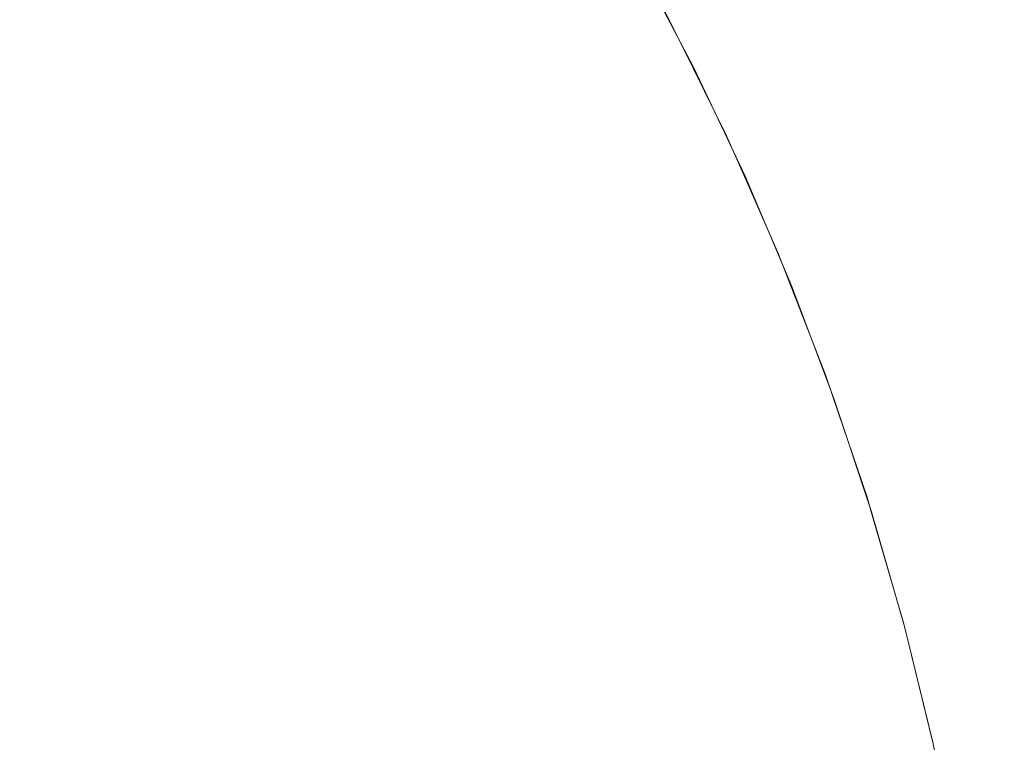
# Model space of a CAD drawing. Header units: centimetres. Extents: x -25.9 to 27.4, y -25.9 to -24.1.
# Tile 90 of 200: x -8.0618 to -8.0286, y -24.1382 to -24.1138. Entities that reach past the tile are written whole.
import ezdxf

# ---------------------------------------------------------------- set-up
doc = ezdxf.new("R2010")
doc.units = ezdxf.units.CM
doc.header["$LTSCALE"] = 2.54
doc.layers.add('Lucido design-1', color=7, linetype='Continuous')

# ---------------------------------------------------------------- blocks, each defined once
blk = doc.blocks.new('Gruppo-4-1')
at = {"color": 7, "linetype": 'Continuous', "lineweight": 9}
for points, invisible_edges in [([(-8.056564, -24.109587, 707.673012), (-8.054434, -24.112776, 707.673012), (-8.056146, -24.113866, 707.669447), (-8.058227, -24.110751, 707.669447)], 15), ([(-8.05005, -24.109983, 707.684181), (-8.047943, -24.113455, 707.684181), (-8.049312, -24.114245, 707.680385), (-8.051383, -24.110832, 707.680385)], 15), ([(-8.042272, -24.110181, 707.712216), (-8.040181, -24.113992, 707.712216), (-8.040568, -24.114194, 707.708102), (-8.04265, -24.110399, 707.708102)], 15), ([(-8.042041, -24.110048, 707.716349), (-8.039945, -24.113869, 707.716349), (-8.040181, -24.113992, 707.712216), (-8.042272, -24.110181, 707.712216)], 15), ([(-8.040929, -24.111877, 707.720708), (-8.03986, -24.113825, 707.720708), (-8.039945, -24.113869, 707.716349), (-8.042041, -24.110048, 707.716349)], 14), ([(-8.043174, -24.110702, 707.704012), (-8.041105, -24.114473, 707.704012), (-8.041792, -24.11483, 707.699955), (-8.043844, -24.111089, 707.699955)], 15), ([(-8.04265, -24.110399, 707.708102), (-8.040568, -24.114194, 707.708102), (-8.041105, -24.114473, 707.704012), (-8.043174, -24.110702, 707.704012)], 15), ([(-8.058227, -24.110751, 707.669447), (-8.056146, -24.113866, 707.669447), (-8.057978, -24.115034, 707.665973), (-8.060007, -24.111998, 707.665973)], 15), ([(-8.051383, -24.110832, 707.680385), (-8.049312, -24.114245, 707.680385), (-8.050813, -24.115112, 707.676659), (-8.052845, -24.111764, 707.676659)], 15), ([(-25.828561, -24.111134, 708.407956), (-25.828561, -24.113834, 708.409393), (27.271439, -24.113834, 708.409393), (27.271439, -24.111134, 708.407956)], 10), ([(-8.043844, -24.111089, 707.699955), (-8.041792, -24.11483, 707.699955), (-8.042625, -24.115264, 707.695937), (-8.044658, -24.111558, 707.695937)], 15), ([(-8.044658, -24.111558, 707.695937), (-8.042625, -24.115264, 707.695937), (-8.043604, -24.115774, 707.691964), (-8.045614, -24.11211, 707.691964)], 15), ([(-8.060007, -24.111998, 707.665973), (-8.057978, -24.115034, 707.665973), (-8.059927, -24.116275, 707.662593), (-8.0619, -24.113323, 707.662593)], 15), ([(-8.052845, -24.111764, 707.676659), (-8.050813, -24.115112, 707.676659), (-8.052445, -24.116054, 707.673012), (-8.054434, -24.112776, 707.673012)], 15), ([(-8.040908, -24.111866, 707.920708), (-8.039032, -24.115452, 707.920708), (-8.03986, -24.113825, 707.720708)], 10), ([(-8.040908, -24.111866, 707.920708), (-8.040801, -24.111866, 707.925609), (-8.038927, -24.115452, 707.925527), (-8.039032, -24.115452, 707.920708)], 7), ([(-8.040801, -24.111866, 707.925609), (-8.040481, -24.111866, 707.9305), (-8.038612, -24.115452, 707.930337), (-8.038927, -24.115452, 707.925527)], 15), ([(-8.040481, -24.111866, 707.9305), (-8.039947, -24.111866, 707.935373), (-8.038087, -24.115452, 707.935128), (-8.038612, -24.115452, 707.930337)], 15), ([(-8.039947, -24.111866, 707.935373), (-8.039201, -24.111866, 707.940217), (-8.037354, -24.115452, 707.939892), (-8.038087, -24.115452, 707.935128)], 15), ([(-8.039201, -24.111866, 707.940217), (-8.038245, -24.111866, 707.945025), (-8.036414, -24.115452, 707.944619), (-8.037354, -24.115452, 707.939892)], 15), ([(-8.038245, -24.111866, 707.945025), (-8.03708, -24.111866, 707.949786), (-8.035268, -24.115452, 707.9493), (-8.036414, -24.115452, 707.944619)], 15), ([(-8.03708, -24.111866, 707.949786), (-8.035708, -24.111866, 707.954492), (-8.033919, -24.115452, 707.953928), (-8.035268, -24.115452, 707.9493)], 15), ([(-8.035708, -24.111866, 707.954492), (-8.034133, -24.111866, 707.959133), (-8.03237, -24.115452, 707.958492), (-8.033919, -24.115452, 707.953928)], 15), ([(-8.034133, -24.111866, 707.959133), (-8.032356, -24.111866, 707.963702), (-8.030623, -24.115452, 707.962984), (-8.03237, -24.115452, 707.958492)], 15), ([(-8.032356, -24.111866, 707.963702), (-8.030382, -24.111866, 707.968188), (-8.028682, -24.115452, 707.967396), (-8.030623, -24.115452, 707.962984)], 15), ([(-8.030382, -24.111866, 707.968188), (-8.028214, -24.111866, 707.972584), (-8.02655, -24.115452, 707.971718), (-8.028682, -24.115452, 707.967396)], 15), ([(-8.045614, -24.11211, 707.691964), (-8.043604, -24.115774, 707.691964), (-8.044726, -24.116358, 707.688043), (-8.046709, -24.112743, 707.688043)], 15), ([(-8.054434, -24.112776, 707.673012), (-8.052445, -24.116054, 707.673012), (-8.054203, -24.117069, 707.669447), (-8.056146, -24.113866, 707.669447)], 15), ([(-8.046709, -24.112743, 707.688043), (-8.044726, -24.116358, 707.688043), (-8.045989, -24.117016, 707.684181), (-8.047943, -24.113455, 707.684181)], 15), ([(-8.0619, -24.113323, 707.662593), (-8.059927, -24.116275, 707.662593), (-8.061989, -24.117589, 707.659313), (-8.063902, -24.114725, 707.659313)], 15), ([(-8.047943, -24.113455, 707.684181), (-8.045989, -24.117016, 707.684181), (-8.047391, -24.117746, 707.680385), (-8.049312, -24.114245, 707.680385)], 15), ([(27.271439, -24.114889, 708.409955), (27.271439, -24.113834, 708.409393), (-25.828561, -24.113834, 708.409393), (-25.828561, -24.114889, 708.409955)], 10), ([(-8.056146, -24.113866, 707.669447), (-8.054203, -24.117069, 707.669447), (-8.056084, -24.118155, 707.665973), (-8.057978, -24.115034, 707.665973)], 15), ([(-8.040181, -24.113992, 707.712216), (-8.038258, -24.117891, 707.712216), (-8.038654, -24.118075, 707.708102), (-8.040568, -24.114194, 707.708102)], 15), ([(-8.039945, -24.113869, 707.716349), (-8.038017, -24.117778, 707.716349), (-8.038258, -24.117891, 707.712216), (-8.040181, -24.113992, 707.712216)], 15), ([(-8.039945, -24.113869, 707.716349), (-8.03986, -24.113825, 707.720708), (-8.039053, -24.115462, 707.720708)], 9), ([(-8.039053, -24.115462, 707.720708), (-8.037931, -24.117738, 707.720708), (-8.038017, -24.117778, 707.716349), (-8.039945, -24.113869, 707.716349)], 14), ([(-8.039032, -24.115452, 707.920708), (-8.039053, -24.115462, 707.720708), (-8.03986, -24.113825, 707.720708)], 9), ([(-8.049312, -24.114245, 707.680385), (-8.047391, -24.117746, 707.680385), (-8.048929, -24.118546, 707.676659), (-8.050813, -24.115112, 707.676659)], 15), ([(-8.040568, -24.114194, 707.708102), (-8.038654, -24.118075, 707.708102), (-8.039203, -24.118331, 707.704012), (-8.041105, -24.114473, 707.704012)], 15), ([(-8.041105, -24.114473, 707.704012), (-8.039203, -24.118331, 707.704012), (-8.039904, -24.118658, 707.699955), (-8.041792, -24.11483, 707.699955)], 15), ([(-25.828561, -24.114889, 708.409955), (-25.828561, -24.117746, 708.411324), (27.271439, -24.117746, 708.411324), (27.271439, -24.114889, 708.409955)], 10), ([(-8.041792, -24.11483, 707.699955), (-8.039904, -24.118658, 707.699955), (-8.040755, -24.119055, 707.695937), (-8.042625, -24.115264, 707.695937)], 15), ([(-8.057978, -24.115034, 707.665973), (-8.056084, -24.118155, 707.665973), (-8.058085, -24.119311, 707.662593), (-8.059927, -24.116275, 707.662593)], 15), ([(-8.050813, -24.115112, 707.676659), (-8.048929, -24.118546, 707.676659), (-8.0506, -24.119416, 707.673012), (-8.052445, -24.116054, 707.673012)], 15), ([(-8.042625, -24.115264, 707.695937), (-8.040755, -24.119055, 707.695937), (-8.041756, -24.119522, 707.691964), (-8.043604, -24.115774, 707.691964)], 15), ([(-8.037931, -24.117738, 707.720708), (-8.039053, -24.115462, 707.720708), (-8.039032, -24.115452, 707.920708)], 10), ([(-8.039032, -24.115452, 707.920708), (-8.037305, -24.119106, 707.920708), (-8.037931, -24.117738, 707.720708)], 10), ([(-8.039032, -24.115452, 707.920708), (-8.038927, -24.115452, 707.925527), (-8.037202, -24.119106, 707.925452), (-8.037305, -24.119106, 707.920708)], 7), ([(-8.038927, -24.115452, 707.925527), (-8.038612, -24.115452, 707.930337), (-8.036891, -24.119106, 707.930186), (-8.037202, -24.119106, 707.925452)], 15), ([(-8.038612, -24.115452, 707.930337), (-8.038087, -24.115452, 707.935128), (-8.036375, -24.119106, 707.934902), (-8.036891, -24.119106, 707.930186)], 15), ([(-8.038087, -24.115452, 707.935128), (-8.037354, -24.115452, 707.939892), (-8.035653, -24.119106, 707.939592), (-8.036375, -24.119106, 707.934902)], 15), ([(-8.037354, -24.115452, 707.939892), (-8.036414, -24.115452, 707.944619), (-8.034728, -24.119106, 707.944245), (-8.035653, -24.119106, 707.939592)], 15), ([(-8.036414, -24.115452, 707.944619), (-8.035268, -24.115452, 707.9493), (-8.0336, -24.119106, 707.948853), (-8.034728, -24.119106, 707.944245)], 15), ([(-8.035268, -24.115452, 707.9493), (-8.033919, -24.115452, 707.953928), (-8.032272, -24.119106, 707.953408), (-8.0336, -24.119106, 707.948853)], 15), ([(-8.033919, -24.115452, 707.953928), (-8.03237, -24.115452, 707.958492), (-8.030747, -24.119106, 707.957901), (-8.032272, -24.119106, 707.953408)], 15), ([(-8.03237, -24.115452, 707.958492), (-8.030623, -24.115452, 707.962984), (-8.029028, -24.119106, 707.962323), (-8.030747, -24.119106, 707.957901)], 15), ([(-8.030623, -24.115452, 707.962984), (-8.028682, -24.115452, 707.967396), (-8.027117, -24.119106, 707.966666), (-8.029028, -24.119106, 707.962323)], 15), ([(-8.028682, -24.115452, 707.967396), (-8.02655, -24.115452, 707.971718), (-8.025018, -24.119106, 707.970921), (-8.027117, -24.119106, 707.966666)], 15), ([(-8.043604, -24.115774, 707.691964), (-8.041756, -24.119522, 707.691964), (-8.042902, -24.120056, 707.688043), (-8.044726, -24.116358, 707.688043)], 15), ([(-8.059927, -24.116275, 707.662593), (-8.058085, -24.119311, 707.662593), (-8.060203, -24.120533, 707.659313), (-8.061989, -24.117589, 707.659313)], 15), ([(-8.052445, -24.116054, 707.673012), (-8.0506, -24.119416, 707.673012), (-8.052401, -24.120353, 707.669447), (-8.054203, -24.117069, 707.669447)], 15), ([(-8.044726, -24.116358, 707.688043), (-8.042902, -24.120056, 707.688043), (-8.044193, -24.120658, 707.684181), (-8.045989, -24.117016, 707.684181)], 15), ([(-8.054203, -24.117069, 707.669447), (-8.052401, -24.120353, 707.669447), (-8.054328, -24.121356, 707.665973), (-8.056084, -24.118155, 707.665973)], 15), ([(-8.045989, -24.117016, 707.684181), (-8.044193, -24.120658, 707.684181), (-8.045626, -24.121326, 707.680385), (-8.047391, -24.117746, 707.680385)], 15), ([(-8.061989, -24.117589, 707.659313), (-8.060203, -24.120533, 707.659313), (-8.062432, -24.12182, 707.656139), (-8.064161, -24.118972, 707.656139)], 15), ([(27.271439, -24.118732, 708.411796), (27.271439, -24.117746, 708.411324), (-25.828561, -24.117746, 708.411324), (-25.828561, -24.118732, 708.411796)], 10), ([(-8.047391, -24.117746, 707.680385), (-8.045626, -24.121326, 707.680385), (-8.047197, -24.122059, 707.676659), (-8.048929, -24.118546, 707.676659)], 15), ([(-8.038258, -24.117891, 707.712216), (-8.036507, -24.12187, 707.712216), (-8.036911, -24.122037, 707.708102), (-8.038654, -24.118075, 707.708102)], 15), ([(-8.038017, -24.117778, 707.716349), (-8.036261, -24.121768, 707.716349), (-8.036507, -24.12187, 707.712216), (-8.038258, -24.117891, 707.712216)], 15), ([(-8.038017, -24.117778, 707.716349), (-8.037931, -24.117738, 707.720708), (-8.037325, -24.119115, 707.720708)], 9), ([(-8.037325, -24.119115, 707.720708), (-8.036173, -24.121732, 707.720708), (-8.036261, -24.121768, 707.716349), (-8.038017, -24.117778, 707.716349)], 14), ([(-8.037305, -24.119106, 707.920708), (-8.037325, -24.119115, 707.720708), (-8.037931, -24.117738, 707.720708)], 9), ([(-8.056084, -24.118155, 707.665973), (-8.054328, -24.121356, 707.665973), (-8.056377, -24.122423, 707.662593), (-8.058085, -24.119311, 707.662593)], 15), ([(-8.039203, -24.118331, 707.704012), (-8.03747, -24.122269, 707.704012), (-8.038185, -24.122565, 707.699955), (-8.039904, -24.118658, 707.699955)], 15), ([(-8.038654, -24.118075, 707.708102), (-8.036911, -24.122037, 707.708102), (-8.03747, -24.122269, 707.704012), (-8.039203, -24.118331, 707.704012)], 15), ([(-8.048929, -24.118546, 707.676659), (-8.047197, -24.122059, 707.676659), (-8.048904, -24.122855, 707.673012), (-8.0506, -24.119416, 707.673012)], 15), ([(-8.039904, -24.118658, 707.699955), (-8.038185, -24.122565, 707.699955), (-8.039053, -24.122924, 707.695937), (-8.040755, -24.119055, 707.695937)], 15), ([(-25.828561, -24.118732, 708.411796), (-25.828561, -24.121738, 708.413081), (27.271439, -24.121738, 708.413081), (27.271439, -24.118732, 708.411796)], 10), ([(-8.058085, -24.119311, 707.662593), (-8.056377, -24.122423, 707.662593), (-8.058546, -24.123552, 707.659313), (-8.060203, -24.120533, 707.659313)], 15), ([(-8.040755, -24.119055, 707.695937), (-8.039053, -24.122924, 707.695937), (-8.040073, -24.123347, 707.691964), (-8.041756, -24.119522, 707.691964)], 15), ([(-8.036173, -24.121732, 707.720708), (-8.037325, -24.119115, 707.720708), (-8.037305, -24.119106, 707.920708)], 10), ([(-8.037305, -24.119106, 707.920708), (-8.035729, -24.122823, 707.920708), (-8.036173, -24.121732, 707.720708)], 10), ([(-8.037305, -24.119106, 707.920708), (-8.037202, -24.119106, 707.925452), (-8.035627, -24.122823, 707.925383), (-8.035729, -24.122823, 707.920708)], 7), ([(-8.037202, -24.119106, 707.925452), (-8.036891, -24.119106, 707.930186), (-8.035321, -24.122823, 707.930049), (-8.035627, -24.122823, 707.925383)], 15), ([(-8.036891, -24.119106, 707.930186), (-8.036375, -24.119106, 707.934902), (-8.034812, -24.122823, 707.934697), (-8.035321, -24.122823, 707.930049)], 15), ([(-8.036375, -24.119106, 707.934902), (-8.035653, -24.119106, 707.939592), (-8.034101, -24.122823, 707.939318), (-8.034812, -24.122823, 707.934697)], 15), ([(-8.035653, -24.119106, 707.939592), (-8.034728, -24.119106, 707.944245), (-8.033189, -24.122823, 707.943904), (-8.034101, -24.122823, 707.939318)], 15), ([(-8.034728, -24.119106, 707.944245), (-8.0336, -24.119106, 707.948853), (-8.032077, -24.122823, 707.948445), (-8.033189, -24.122823, 707.943904)], 15), ([(-8.0336, -24.119106, 707.948853), (-8.032272, -24.119106, 707.953408), (-8.030769, -24.122823, 707.952934), (-8.032077, -24.122823, 707.948445)], 15), ([(-8.032272, -24.119106, 707.953408), (-8.030747, -24.119106, 707.957901), (-8.029266, -24.122823, 707.957362), (-8.030769, -24.122823, 707.952934)], 15), ([(-8.030747, -24.119106, 707.957901), (-8.029028, -24.119106, 707.962323), (-8.027571, -24.122823, 707.96172), (-8.029266, -24.122823, 707.957362)], 15), ([(-8.029028, -24.119106, 707.962323), (-8.027117, -24.119106, 707.966666), (-8.025688, -24.122823, 707.965999), (-8.027571, -24.122823, 707.96172)], 15), ([(-8.0506, -24.119416, 707.673012), (-8.048904, -24.122855, 707.673012), (-8.050744, -24.123713, 707.669447), (-8.052401, -24.120353, 707.669447)], 15), ([(-8.041756, -24.119522, 707.691964), (-8.040073, -24.123347, 707.691964), (-8.041241, -24.123831, 707.688043), (-8.042902, -24.120056, 707.688043)], 15), ([(-8.042902, -24.120056, 707.688043), (-8.041241, -24.123831, 707.688043), (-8.042557, -24.124376, 707.684181), (-8.044193, -24.120658, 707.684181)], 15), ([(-8.060203, -24.120533, 707.659313), (-8.058546, -24.123552, 707.659313), (-8.06083, -24.124741, 707.656139), (-8.062432, -24.12182, 707.656139)], 15), ([(-8.052401, -24.120353, 707.669447), (-8.050744, -24.123713, 707.669447), (-8.052713, -24.124631, 707.665973), (-8.054328, -24.121356, 707.665973)], 15), ([(-8.044193, -24.120658, 707.684181), (-8.042557, -24.124376, 707.684181), (-8.044018, -24.124981, 707.680385), (-8.045626, -24.121326, 707.680385)], 15), ([(-8.045626, -24.121326, 707.680385), (-8.044018, -24.124981, 707.680385), (-8.045619, -24.125644, 707.676659), (-8.047197, -24.122059, 707.676659)], 15), ([(-8.054328, -24.121356, 707.665973), (-8.052713, -24.124631, 707.665973), (-8.054807, -24.125608, 707.662593), (-8.056377, -24.122423, 707.662593)], 15), ([(27.271439, -24.122654, 708.413473), (27.271439, -24.121738, 708.413081), (-25.828561, -24.121738, 708.413081), (-25.828561, -24.122654, 708.413473)], 10), ([(-8.062432, -24.12182, 707.656139), (-8.06083, -24.124741, 707.656139), (-8.063224, -24.125988, 707.653075), (-8.06477, -24.12317, 707.653075)], 15), ([(-8.036507, -24.12187, 707.712216), (-8.034932, -24.125922, 707.712216), (-8.035342, -24.126071, 707.708102), (-8.036911, -24.122037, 707.708102)], 15), ([(-8.036261, -24.121768, 707.716349), (-8.034682, -24.125831, 707.716349), (-8.034932, -24.125922, 707.712216), (-8.036507, -24.12187, 707.712216)], 15), ([(-8.036261, -24.121768, 707.716349), (-8.036173, -24.121732, 707.720708), (-8.035746, -24.12283, 707.720708)], 9), ([(-8.035746, -24.12283, 707.720708), (-8.034592, -24.125798, 707.720708), (-8.034682, -24.125831, 707.716349), (-8.036261, -24.121768, 707.716349)], 14), ([(-8.035729, -24.122823, 707.920708), (-8.035746, -24.12283, 707.720708), (-8.036173, -24.121732, 707.720708)], 9), ([(-8.047197, -24.122059, 707.676659), (-8.045619, -24.125644, 707.676659), (-8.04736, -24.126365, 707.673012), (-8.048904, -24.122855, 707.673012)], 15), ([(-8.03747, -24.122269, 707.704012), (-8.035911, -24.126278, 707.704012), (-8.036638, -24.126543, 707.699955), (-8.038185, -24.122565, 707.699955)], 15), ([(-8.036911, -24.122037, 707.708102), (-8.035342, -24.126071, 707.708102), (-8.035911, -24.126278, 707.704012), (-8.03747, -24.122269, 707.704012)], 15), ([(-25.828561, -24.122654, 708.413473), (-25.828561, -24.125803, 708.414663), (27.271439, -24.125803, 708.414663), (27.271439, -24.122654, 708.413473)], 10), ([(-8.056377, -24.122423, 707.662593), (-8.054807, -24.125608, 707.662593), (-8.057023, -24.126641, 707.659313), (-8.058546, -24.123552, 707.659313)], 15), ([(-8.038185, -24.122565, 707.699955), (-8.036638, -24.126543, 707.699955), (-8.037521, -24.126864, 707.695937), (-8.039053, -24.122924, 707.695937)], 15), ([(-8.048904, -24.122855, 707.673012), (-8.04736, -24.126365, 707.673012), (-8.049235, -24.127142, 707.669447), (-8.050744, -24.123713, 707.669447)], 15), ([(-8.039053, -24.122924, 707.695937), (-8.037521, -24.126864, 707.695937), (-8.038558, -24.127241, 707.691964), (-8.040073, -24.123347, 707.691964)], 15), ([(-8.034592, -24.125798, 707.720708), (-8.035746, -24.12283, 707.720708), (-8.035729, -24.122823, 707.920708)], 10), ([(-8.034592, -24.125798, 707.720708), (-8.035729, -24.122823, 707.920708), (-8.034305, -24.126597, 707.920708)], 9), ([(-8.035729, -24.122823, 707.920708), (-8.035627, -24.122823, 707.925383), (-8.034205, -24.126597, 707.925321), (-8.034305, -24.126597, 707.920708)], 7), ([(-8.035627, -24.122823, 707.925383), (-8.035321, -24.122823, 707.930049), (-8.033903, -24.126597, 707.929925), (-8.034205, -24.126597, 707.925321)], 15), ([(-8.035321, -24.122823, 707.930049), (-8.034812, -24.122823, 707.934697), (-8.033401, -24.126597, 707.934511), (-8.033903, -24.126597, 707.929925)], 15), ([(-8.034812, -24.122823, 707.934697), (-8.034101, -24.122823, 707.939318), (-8.032699, -24.126597, 707.939071), (-8.033401, -24.126597, 707.934511)], 15), ([(-8.034101, -24.122823, 707.939318), (-8.033189, -24.122823, 707.943904), (-8.031799, -24.126597, 707.943596), (-8.032699, -24.126597, 707.939071)], 15), ([(-8.033189, -24.122823, 707.943904), (-8.032077, -24.122823, 707.948445), (-8.030702, -24.126597, 707.948077), (-8.031799, -24.126597, 707.943596)], 15), ([(-8.032077, -24.122823, 707.948445), (-8.030769, -24.122823, 707.952934), (-8.029411, -24.126597, 707.952506), (-8.030702, -24.126597, 707.948077)], 15), ([(-8.030769, -24.122823, 707.952934), (-8.029266, -24.122823, 707.957362), (-8.027928, -24.126597, 707.956875), (-8.029411, -24.126597, 707.952506)], 15), ([(-8.029266, -24.122823, 707.957362), (-8.027571, -24.122823, 707.96172), (-8.026256, -24.126597, 707.961175), (-8.027928, -24.126597, 707.956875)], 15), ([(-8.058546, -24.123552, 707.659313), (-8.057023, -24.126641, 707.659313), (-8.059356, -24.127729, 707.656139), (-8.06083, -24.124741, 707.656139)], 15), ([(-8.040073, -24.123347, 707.691964), (-8.038558, -24.127241, 707.691964), (-8.039747, -24.127674, 707.688043), (-8.041241, -24.123831, 707.688043)], 15), ([(-8.050744, -24.123713, 707.669447), (-8.049235, -24.127142, 707.669447), (-8.051242, -24.127973, 707.665973), (-8.052713, -24.124631, 707.665973)], 15), ([(-8.041241, -24.123831, 707.688043), (-8.039747, -24.127674, 707.688043), (-8.041085, -24.128161, 707.684181), (-8.042557, -24.124376, 707.684181)], 15), ([(-8.052713, -24.124631, 707.665973), (-8.051242, -24.127973, 707.665973), (-8.053377, -24.128858, 707.662593), (-8.054807, -24.125608, 707.662593)], 15), ([(-8.042557, -24.124376, 707.684181), (-8.041085, -24.128161, 707.684181), (-8.042571, -24.128702, 707.680385), (-8.044018, -24.124981, 707.680385)], 15), ([(-8.06083, -24.124741, 707.656139), (-8.059356, -24.127729, 707.656139), (-8.061803, -24.12887, 707.653075), (-8.063224, -24.125988, 707.653075)], 15), ([(-8.044018, -24.124981, 707.680385), (-8.042571, -24.128702, 707.680385), (-8.0442, -24.129295, 707.676659), (-8.045619, -24.125644, 707.676659)], 15), ([(-8.054807, -24.125608, 707.662593), (-8.053377, -24.128858, 707.662593), (-8.055636, -24.129793, 707.659313), (-8.057023, -24.126641, 707.659313)], 15), ([(27.271439, -24.12665, 708.414984), (27.271439, -24.125803, 708.414663), (-25.828561, -24.125803, 708.414663), (-25.828561, -24.12665, 708.414984)], 10), ([(-8.045619, -24.125644, 707.676659), (-8.0442, -24.129295, 707.676659), (-8.04597, -24.129939, 707.673012), (-8.04736, -24.126365, 707.673012)], 15), ([(-8.034932, -24.125922, 707.712216), (-8.033534, -24.130038, 707.712216), (-8.033951, -24.130169, 707.708102), (-8.035342, -24.126071, 707.708102)], 15), ([(-8.034682, -24.125831, 707.716349), (-8.03328, -24.129958, 707.716349), (-8.033534, -24.130038, 707.712216), (-8.034932, -24.125922, 707.712216)], 15), ([(-8.034682, -24.125831, 707.716349), (-8.034592, -24.125798, 707.720708), (-8.034319, -24.126602, 707.720708)], 9), ([(-8.034319, -24.126602, 707.720708), (-8.03319, -24.129929, 707.720708), (-8.03328, -24.129958, 707.716349), (-8.034682, -24.125831, 707.716349)], 14), ([(-8.034305, -24.126597, 707.920708), (-8.034319, -24.126602, 707.720708), (-8.034592, -24.125798, 707.720708)], 9), ([(-8.035911, -24.126278, 707.704012), (-8.034528, -24.130352, 707.704012), (-8.035266, -24.130584, 707.699955), (-8.036638, -24.126543, 707.699955)], 15), ([(-8.035342, -24.126071, 707.708102), (-8.033951, -24.130169, 707.708102), (-8.034528, -24.130352, 707.704012), (-8.035911, -24.126278, 707.704012)], 15), ([(-8.04736, -24.126365, 707.673012), (-8.04597, -24.129939, 707.673012), (-8.047877, -24.130633, 707.669447), (-8.049235, -24.127142, 707.669447)], 15), ([(-8.036638, -24.126543, 707.699955), (-8.035266, -24.130584, 707.699955), (-8.036162, -24.130867, 707.695937), (-8.037521, -24.126864, 707.695937)], 15), ([(-8.03319, -24.129929, 707.720708), (-8.034319, -24.126602, 707.720708), (-8.034305, -24.126597, 707.920708)], 10), ([(-8.03319, -24.129929, 707.720708), (-8.034305, -24.126597, 707.920708), (-8.033036, -24.13042, 707.920708)], 9), ([(-8.034305, -24.126597, 707.920708), (-8.034205, -24.126597, 707.925321), (-8.032937, -24.13042, 707.925266), (-8.033036, -24.13042, 707.920708)], 7), ([(-8.034205, -24.126597, 707.925321), (-8.033903, -24.126597, 707.929925), (-8.032639, -24.13042, 707.929814), (-8.032937, -24.13042, 707.925266)], 15), ([(-8.033903, -24.126597, 707.929925), (-8.033401, -24.126597, 707.934511), (-8.032143, -24.13042, 707.934345), (-8.032639, -24.13042, 707.929814)], 15), ([(-8.033401, -24.126597, 707.934511), (-8.032699, -24.126597, 707.939071), (-8.031449, -24.13042, 707.93885), (-8.032143, -24.13042, 707.934345)], 15), ([(-8.032699, -24.126597, 707.939071), (-8.031799, -24.126597, 707.943596), (-8.03056, -24.13042, 707.943321), (-8.031449, -24.13042, 707.93885)], 15), ([(-8.031799, -24.126597, 707.943596), (-8.030702, -24.126597, 707.948077), (-8.029477, -24.13042, 707.947749), (-8.03056, -24.13042, 707.943321)], 15), ([(-8.030702, -24.126597, 707.948077), (-8.029411, -24.126597, 707.952506), (-8.028201, -24.13042, 707.952125), (-8.029477, -24.13042, 707.947749)], 15), ([(-8.029411, -24.126597, 707.952506), (-8.027928, -24.126597, 707.956875), (-8.026736, -24.13042, 707.956441), (-8.028201, -24.13042, 707.952125)], 15), ([(-25.828561, -24.12665, 708.414984), (-25.828561, -24.129934, 708.416067), (27.271439, -24.129934, 708.416067), (27.271439, -24.12665, 708.414984)], 10), ([(-8.057023, -24.126641, 707.659313), (-8.055636, -24.129793, 707.659313), (-8.058015, -24.130779, 707.656139), (-8.059356, -24.127729, 707.656139)], 15), ([(-8.037521, -24.126864, 707.695937), (-8.036162, -24.130867, 707.695937), (-8.037215, -24.131198, 707.691964), (-8.038558, -24.127241, 707.691964)], 15), ([(-8.049235, -24.127142, 707.669447), (-8.047877, -24.130633, 707.669447), (-8.049919, -24.131376, 707.665973), (-8.051242, -24.127973, 707.665973)], 15), ([(-8.038558, -24.127241, 707.691964), (-8.037215, -24.131198, 707.691964), (-8.038421, -24.131579, 707.688043), (-8.039747, -24.127674, 707.688043)], 15), ([(-8.059356, -24.127729, 707.656139), (-8.058015, -24.130779, 707.656139), (-8.060509, -24.131812, 707.653075), (-8.061803, -24.12887, 707.653075)], 15), ([(-8.039747, -24.127674, 707.688043), (-8.038421, -24.131579, 707.688043), (-8.03978, -24.132007, 707.684181), (-8.041085, -24.128161, 707.684181)], 15), ([(-8.051242, -24.127973, 707.665973), (-8.049919, -24.131376, 707.665973), (-8.05209, -24.132167, 707.662593), (-8.053377, -24.128858, 707.662593)], 15), ([(-8.041085, -24.128161, 707.684181), (-8.03978, -24.132007, 707.684181), (-8.041287, -24.132483, 707.680385), (-8.042571, -24.128702, 707.680385)], 15), ([(-8.061803, -24.12887, 707.653075), (-8.060509, -24.131812, 707.653075), (-8.063114, -24.132891, 707.650127), (-8.064358, -24.130062, 707.650127)], 15), ([(-8.053377, -24.128858, 707.662593), (-8.05209, -24.132167, 707.662593), (-8.054388, -24.133003, 707.659313), (-8.055636, -24.129793, 707.659313)], 15), ([(-8.042571, -24.128702, 707.680385), (-8.041287, -24.132483, 707.680385), (-8.042941, -24.133004, 707.676659), (-8.0442, -24.129295, 707.676659)], 15), ([(-8.0442, -24.129295, 707.676659), (-8.042941, -24.133004, 707.676659), (-8.044737, -24.13357, 707.673012), (-8.04597, -24.129939, 707.673012)], 15), ([(27.271439, -24.130713, 708.416324), (27.271439, -24.129934, 708.416067), (-25.828561, -24.129934, 708.416067), (-25.828561, -24.130713, 708.416324)], 10), ([(-8.055636, -24.129793, 707.659313), (-8.054388, -24.133003, 707.659313), (-8.056807, -24.133884, 707.656139), (-8.058015, -24.130779, 707.656139)], 15), ([(-8.04597, -24.129939, 707.673012), (-8.044737, -24.13357, 707.673012), (-8.046673, -24.134181, 707.669447), (-8.047877, -24.130633, 707.669447)], 15), ([(-8.03328, -24.129958, 707.716349), (-8.032061, -24.134143, 707.716349), (-8.032318, -24.134212, 707.712216), (-8.033534, -24.130038, 707.712216)], 15), ([(-8.03328, -24.129958, 707.716349), (-8.03319, -24.129929, 707.720708), (-8.033046, -24.130423, 707.720708)], 9), ([(-8.033046, -24.130423, 707.720708), (-8.031969, -24.134118, 707.720708), (-8.032061, -24.134143, 707.716349), (-8.03328, -24.129958, 707.716349)], 14), ([(-8.033036, -24.13042, 707.920708), (-8.033046, -24.130423, 707.720708), (-8.03319, -24.129929, 707.720708)], 9), ([(-8.033951, -24.130169, 707.708102), (-8.032739, -24.134325, 707.708102), (-8.033325, -24.134481, 707.704012), (-8.034528, -24.130352, 707.704012)], 15), ([(-8.033534, -24.130038, 707.712216), (-8.032318, -24.134212, 707.712216), (-8.032739, -24.134325, 707.708102), (-8.033951, -24.130169, 707.708102)], 15), ([(-8.035266, -24.130584, 707.699955), (-8.034072, -24.134682, 707.699955), (-8.034979, -24.134925, 707.695937), (-8.036162, -24.130867, 707.695937)], 15), ([(-8.034528, -24.130352, 707.704012), (-8.033325, -24.134481, 707.704012), (-8.034072, -24.134682, 707.699955), (-8.035266, -24.130584, 707.699955)], 15), ([(-8.031969, -24.134118, 707.720708), (-8.033046, -24.130423, 707.720708), (-8.033036, -24.13042, 707.920708)], 10), ([(-8.033036, -24.13042, 707.920708), (-8.031924, -24.134287, 707.920708), (-8.031927, -24.134287, 707.720708), (-8.031969, -24.134118, 707.720708)], 10), ([(-8.033036, -24.13042, 707.920708), (-8.032937, -24.13042, 707.925266), (-8.031825, -24.134287, 707.925217), (-8.031924, -24.134287, 707.920708)], 7), ([(-8.032937, -24.13042, 707.925266), (-8.032639, -24.13042, 707.929814), (-8.031531, -24.134287, 707.929717), (-8.031825, -24.134287, 707.925217)], 15), ([(-8.032639, -24.13042, 707.929814), (-8.032143, -24.13042, 707.934345), (-8.03104, -24.134287, 707.9342), (-8.031531, -24.134287, 707.929717)], 15), ([(-8.032143, -24.13042, 707.934345), (-8.031449, -24.13042, 707.93885), (-8.030354, -24.134287, 707.938657), (-8.03104, -24.134287, 707.9342)], 15), ([(-8.031449, -24.13042, 707.93885), (-8.03056, -24.13042, 707.943321), (-8.029474, -24.134287, 707.94308), (-8.030354, -24.134287, 707.938657)], 15), ([(-8.03056, -24.13042, 707.943321), (-8.029477, -24.13042, 707.947749), (-8.028402, -24.134287, 707.947461), (-8.029474, -24.134287, 707.94308)], 15), ([(-8.029477, -24.13042, 707.947749), (-8.028201, -24.13042, 707.952125), (-8.02714, -24.134287, 707.95179), (-8.028402, -24.134287, 707.947461)], 15), ([(-25.828561, -24.130713, 708.416324), (-25.828561, -24.134122, 708.417288), (27.271439, -24.134122, 708.417288), (27.271439, -24.130713, 708.416324)], 10), ([(-8.058015, -24.130779, 707.656139), (-8.056807, -24.133884, 707.656139), (-8.059344, -24.134807, 707.653075), (-8.060509, -24.131812, 707.653075)], 15), ([(-8.047877, -24.130633, 707.669447), (-8.046673, -24.134181, 707.669447), (-8.048745, -24.134834, 707.665973), (-8.049919, -24.131376, 707.665973)], 15), ([(-8.036162, -24.130867, 707.695937), (-8.034979, -24.134925, 707.695937), (-8.036045, -24.13521, 707.691964), (-8.037215, -24.131198, 707.691964)], 15), ([(-8.037215, -24.131198, 707.691964), (-8.036045, -24.13521, 707.691964), (-8.037267, -24.135538, 707.688043), (-8.038421, -24.131579, 707.688043)], 15), ([(-8.049919, -24.131376, 707.665973), (-8.048745, -24.134834, 707.665973), (-8.050949, -24.135529, 707.662593), (-8.05209, -24.132167, 707.662593)], 15), ([(-8.038421, -24.131579, 707.688043), (-8.037267, -24.135538, 707.688043), (-8.038643, -24.135906, 707.684181), (-8.03978, -24.132007, 707.684181)], 15), ([(-8.060509, -24.131812, 707.653075), (-8.059344, -24.134807, 707.653075), (-8.061993, -24.135771, 707.650127), (-8.063114, -24.132891, 707.650127)], 15), ([(-8.05209, -24.132167, 707.662593), (-8.050949, -24.135529, 707.662593), (-8.053281, -24.136264, 707.659313), (-8.054388, -24.133003, 707.659313)], 15), ([(-8.03978, -24.132007, 707.684181), (-8.038643, -24.135906, 707.684181), (-8.04017, -24.136316, 707.680385), (-8.041287, -24.132483, 707.680385)], 15), ([(-8.041287, -24.132483, 707.680385), (-8.04017, -24.136316, 707.680385), (-8.041845, -24.136764, 707.676659), (-8.042941, -24.133004, 707.676659)], 15), ([(-8.054388, -24.133003, 707.659313), (-8.053281, -24.136264, 707.659313), (-8.055736, -24.137038, 707.656139), (-8.056807, -24.133884, 707.656139)], 15), ([(-8.042941, -24.133004, 707.676659), (-8.041845, -24.136764, 707.676659), (-8.043664, -24.137252, 707.673012), (-8.044737, -24.13357, 707.673012)], 15), ([(-8.044737, -24.13357, 707.673012), (-8.043664, -24.137252, 707.673012), (-8.045625, -24.137777, 707.669447), (-8.046673, -24.134181, 707.669447)], 15), ([(-8.056807, -24.133884, 707.656139), (-8.055736, -24.137038, 707.656139), (-8.058311, -24.13785, 707.653075), (-8.059344, -24.134807, 707.653075)], 15), ([(27.271439, -24.134836, 708.41749), (27.271439, -24.134122, 708.417288), (-25.828561, -24.134122, 708.417288), (-25.828561, -24.134836, 708.41749)], 10), ([(-8.046673, -24.134181, 707.669447), (-8.045625, -24.137777, 707.669447), (-8.047723, -24.138339, 707.665973), (-8.048745, -24.134834, 707.665973)], 15), ([(-8.032318, -24.134212, 707.712216), (-8.031285, -24.138434, 707.712216), (-8.031711, -24.138529, 707.708102), (-8.032739, -24.134325, 707.708102)], 15), ([(-8.032061, -24.134143, 707.716349), (-8.031025, -24.138377, 707.716349), (-8.031285, -24.138434, 707.712216), (-8.032318, -24.134212, 707.712216)], 15), ([(-8.032061, -24.134143, 707.716349), (-8.031969, -24.134118, 707.720708), (-8.031927, -24.134287, 707.720708)], 9), ([(-8.031025, -24.138377, 707.716349), (-8.032061, -24.134143, 707.716349), (-8.031927, -24.134287, 707.720708), (-8.030972, -24.138191, 707.720708)], 11), ([(-8.033325, -24.134481, 707.704012), (-8.032302, -24.13866, 707.704012), (-8.033057, -24.138827, 707.699955), (-8.034072, -24.134682, 707.699955)], 15), ([(-8.032739, -24.134325, 707.708102), (-8.031711, -24.138529, 707.708102), (-8.032302, -24.13866, 707.704012), (-8.033325, -24.134481, 707.704012)], 15), ([(-8.031927, -24.134287, 707.720708), (-8.031924, -24.134287, 707.920708), (-8.030969, -24.13819, 707.920708), (-8.030972, -24.138191, 707.720708)], 5), ([(-8.031924, -24.134287, 707.920708), (-8.031825, -24.134287, 707.925217), (-8.030871, -24.13819, 707.925175), (-8.030969, -24.13819, 707.920708)], 7), ([(-8.031825, -24.134287, 707.925217), (-8.031531, -24.134287, 707.929717), (-8.030579, -24.13819, 707.929634), (-8.030871, -24.13819, 707.925175)], 15), ([(-8.031531, -24.134287, 707.929717), (-8.03104, -24.134287, 707.9342), (-8.030093, -24.13819, 707.934075), (-8.030579, -24.13819, 707.929634)], 15), ([(-8.03104, -24.134287, 707.9342), (-8.030354, -24.134287, 707.938657), (-8.029413, -24.13819, 707.938491), (-8.030093, -24.13819, 707.934075)], 15), ([(-8.030354, -24.134287, 707.938657), (-8.029474, -24.134287, 707.94308), (-8.028541, -24.13819, 707.942873), (-8.029413, -24.13819, 707.938491)], 15), ([(-8.029474, -24.134287, 707.94308), (-8.028402, -24.134287, 707.947461), (-8.027479, -24.13819, 707.947213), (-8.028541, -24.13819, 707.942873)], 15), ([(-25.828561, -24.134836, 708.41749), (-25.828561, -24.138359, 708.418326), (27.271439, -24.138359, 708.418326), (27.271439, -24.134836, 708.41749)], 10), ([(-8.059344, -24.134807, 707.653075), (-8.058311, -24.13785, 707.653075), (-8.061, -24.138698, 707.650127), (-8.061993, -24.135771, 707.650127)], 15), ([(-8.048745, -24.134834, 707.665973), (-8.047723, -24.138339, 707.665973), (-8.049955, -24.138938, 707.662593), (-8.050949, -24.135529, 707.662593)], 15), ([(-8.034979, -24.134925, 707.695937), (-8.033975, -24.139031, 707.695937), (-8.035052, -24.139269, 707.691964), (-8.036045, -24.13521, 707.691964)], 15), ([(-8.034072, -24.134682, 707.699955), (-8.033057, -24.138827, 707.699955), (-8.033975, -24.139031, 707.695937), (-8.034979, -24.134925, 707.695937)], 15), ([(-8.036045, -24.13521, 707.691964), (-8.035052, -24.139269, 707.691964), (-8.036287, -24.139543, 707.688043), (-8.037267, -24.135538, 707.688043)], 15), ([(-8.050949, -24.135529, 707.662593), (-8.049955, -24.138938, 707.662593), (-8.052317, -24.13957, 707.659313), (-8.053281, -24.136264, 707.659313)], 15), ([(-8.037267, -24.135538, 707.688043), (-8.036287, -24.139543, 707.688043), (-8.037678, -24.139852, 707.684181), (-8.038643, -24.135906, 707.684181)], 15), ([(-8.061993, -24.135771, 707.650127), (-8.061, -24.138698, 707.650127), (-8.063799, -24.13958, 707.6473), (-8.064751, -24.136775, 707.6473)], 15), ([(-8.038643, -24.135906, 707.684181), (-8.037678, -24.139852, 707.684181), (-8.039221, -24.140194, 707.680385), (-8.04017, -24.136316, 707.680385)], 15), ([(-8.053281, -24.136264, 707.659313), (-8.052317, -24.13957, 707.659313), (-8.054804, -24.140237, 707.656139), (-8.055736, -24.137038, 707.656139)], 15), ([(-8.04017, -24.136316, 707.680385), (-8.039221, -24.140194, 707.680385), (-8.040914, -24.140569, 707.676659), (-8.041845, -24.136764, 707.676659)], 15), ([(-8.041845, -24.136764, 707.676659), (-8.040914, -24.140569, 707.676659), (-8.042753, -24.140977, 707.673012), (-8.043664, -24.137252, 707.673012)], 15), ([(-8.055736, -24.137038, 707.656139), (-8.054804, -24.140237, 707.656139), (-8.057411, -24.140935, 707.653075), (-8.058311, -24.13785, 707.653075)], 15), ([(-8.043664, -24.137252, 707.673012), (-8.042753, -24.140977, 707.673012), (-8.044735, -24.141416, 707.669447), (-8.045625, -24.137777, 707.669447)], 15), ([(-8.058311, -24.13785, 707.653075), (-8.057411, -24.140935, 707.653075), (-8.060135, -24.141665, 707.650127), (-8.061, -24.138698, 707.650127)], 15), ([(-8.045625, -24.137777, 707.669447), (-8.044735, -24.141416, 707.669447), (-8.046855, -24.141886, 707.665973), (-8.047723, -24.138339, 707.665973)], 15), ([(-8.030969, -24.13819, 707.920708), (-8.030871, -24.13819, 707.925175), (-8.030076, -24.142123, 707.925141), (-8.030172, -24.142123, 707.920708)], 7), ([(-8.030871, -24.13819, 707.925175), (-8.030579, -24.13819, 707.929634), (-8.029786, -24.142123, 707.929564), (-8.030076, -24.142123, 707.925141)], 15), ([(-8.030579, -24.13819, 707.929634), (-8.030093, -24.13819, 707.934075), (-8.029303, -24.142123, 707.933971), (-8.029786, -24.142123, 707.929564)], 15), ([(-8.030093, -24.13819, 707.934075), (-8.029413, -24.13819, 707.938491), (-8.028629, -24.142123, 707.938353), (-8.029303, -24.142123, 707.933971)], 15), ([(-8.029413, -24.13819, 707.938491), (-8.028541, -24.13819, 707.942873), (-8.027764, -24.142123, 707.942701), (-8.028629, -24.142123, 707.938353)], 15)]:
    blk.add_3dface(points, dxfattribs=dict(at, invisible_edges=invisible_edges))

msp = doc.modelspace()

# ---------------------------------------------------------------- block references
at = {"layer": 'Lucido design-1', "color": 7}
msp.add_blockref('Gruppo-4-1', (0, 0), dxfattribs=at)

doc.saveas('drawing.dxf')
